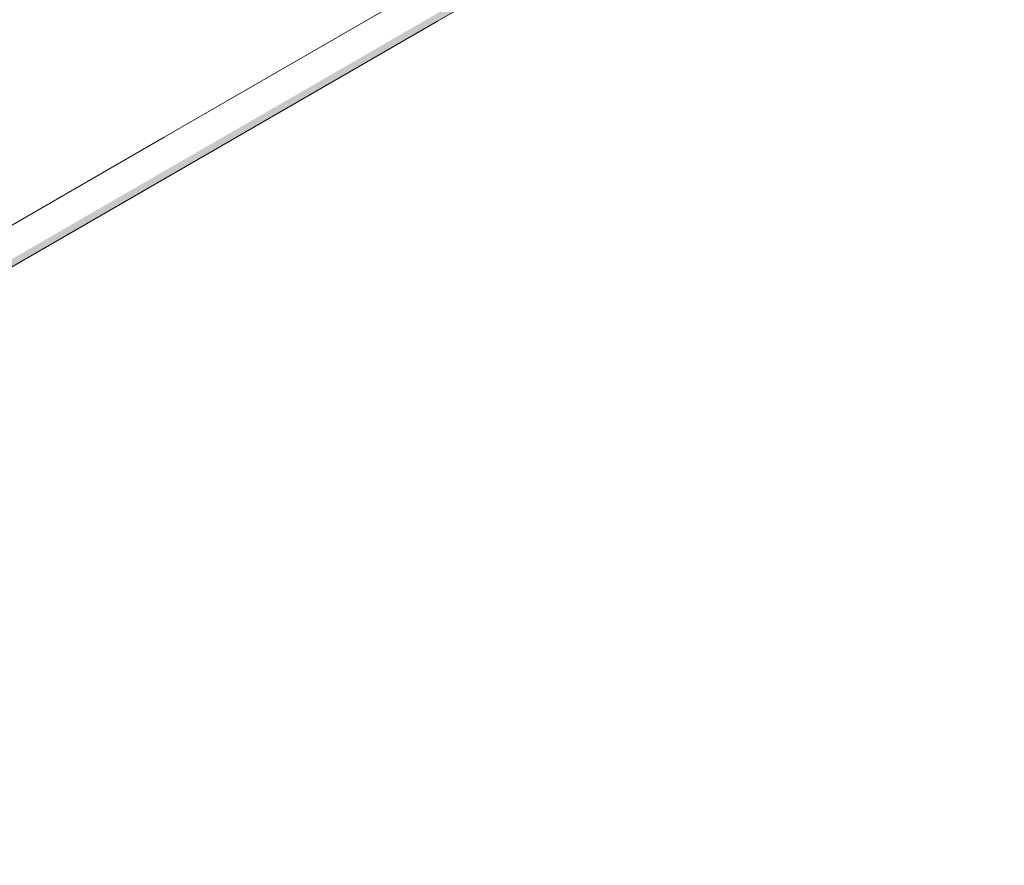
# Model space of a CAD drawing. Header units: millimetres. Extents: x 4480191 to 4481199, y -30324204 to -30323479.
# Tile 120 of 256: x 4480229 to 4480244, y -30323912 to -30323899. Entities that reach past the tile are written whole.
import ezdxf

# ---------------------------------------------------------------- set-up
doc = ezdxf.new("R2010")
doc.units = ezdxf.units.MM
doc.layers.add('DI-Elementos externos em corte', color=9, linetype='Continuous', lineweight=18)

msp = doc.modelspace()

# ---------------------------------------------------------------- hatches: boundary and pattern name
at = {"layer": 'DI-Elementos externos em corte', "linetype": 'Continuous'}
msp.add_hatch(color=51, dxfattribs=at).paths.add_polyline_path([(4480235.256, -30323898.554), (4480239.552, -30323896.048), (4480212.74, -30323911.528), (4480212.74, -30323911.648), (4480243.986, -30323893.608), (4480243.986, -30323893.488), (4480239.552, -30323896.048), (4480235.256, -30323898.554), (4480235.256, -30323898.577)])

# ---------------------------------------------------------------- linework, layer by layer
at = {"layer": 'DI-Elementos externos em corte'}
for p, q in [((4480235.256, -30323898.648), (4480239.656, -30323896.108)), ((4480231.043, -30323900.438), (4480235.256, -30323898.005)), ((4480227.536, -30323903.106), (4480235.256, -30323898.648)), ((4480212.81, -30323910.965), (4480231.043, -30323900.438))]:
    msp.add_line(p, q, dxfattribs=at)

doc.saveas('drawing.dxf')
